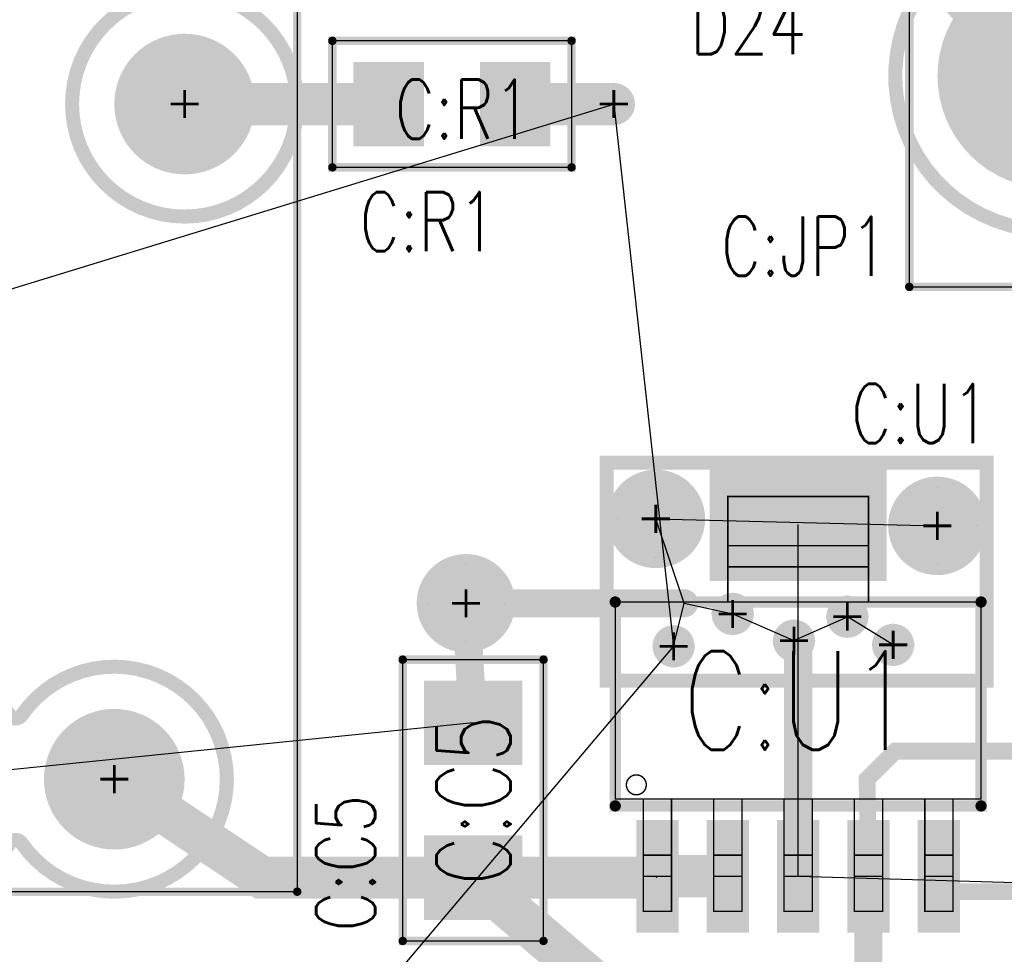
# Model space of a CAD drawing. Extents: x -4.8 to 11.7, y -3.6 to 8.1.
# Tile 25 of 53: x 5.928 to 6.628, y 0.385 to 1.05. Entities that reach past the tile are written whole.
import ezdxf
from ezdxf.enums import TextEntityAlignment as Align

# ---------------------------------------------------------------- set-up
doc = ezdxf.new("R2010")
doc.units = 0
for name, pattern in [('SIG_0', [2, 1, 1]), ('SIG_139', [2, 1, 1]), ('SIG_53', [2, 1, 1]), ('SIG_54', [2, 1, 1]), ('SIG_57', [2, 1, 1]), ('SIG_58', [2, 1, 1])]:
    doc.linetypes.add(name, pattern=pattern)
for name, color, linetype in [('COPPER_01', 1, 'CONTINUOUS'), ('DRIL_NPLTE_THRU_01', 16, 'CONTINUOUS'), ('DRIL_NPLTE_THRU_04', 176, 'CONTINUOUS'), ('DRIL_PLTE_THRU_01', 16, 'CONTINUOUS'), ('DRIL_PLTE_THRU_04', 176, 'CONTINUOUS'), ('DRIL_SYMBOL', 254, 'CONTINUOUS'), ('LINK_00', 2, 'CONTINUOUS'), ('PADS_BOT', 5, 'CONTINUOUS'), ('PADS_INNER', 1, 'CONTINUOUS'), ('PADS_TOP', 1, 'CONTINUOUS'), ('PART_NAME_123', 255, 'CONTINUOUS'), ('PART_NAME_129', 2, 'CONTINUOUS'), ('PART_TOP_2DLINE_123', 255, 'CONTINUOUS'), ('PART_TOP_2DLINE_129', 2, 'CONTINUOUS'), ('POUR_VIATHERM_04', 5, 'CONTINUOUS'), ('POUR_VOID_04', 5, 'CONTINUOUS'), ('TRACE_01', 1, 'CONTINUOUS'), ('VIAPTS', 56, 'CONTINUOUS')]:
    doc.layers.add(name, color=color, linetype=linetype)
doc.styles.add('W0$001', font='simplex', dxfattribs={"width": 0.75})
doc.styles.add('W0$006', font='simplex', dxfattribs={"width": 0.75})

# ---------------------------------------------------------------- blocks, each defined once
blk = doc.blocks.new('SMOOTH_0$01')
at = {"const_width": 0.005}
blk.add_lwpolyline([(-0.0025, 0, 1), (0.0025, 0, 1)], format="xyb", close=True, dxfattribs=at)
blk = doc.blocks.new('COPPER_165')
at = {"layer": 'COPPER_01', "const_width": 0.01}
blk.add_lwpolyline([(0, 0), (0.27, 0), (0.27, -0.155), (0, -0.155)], close=True, dxfattribs=at)
at = {"layer": 'COPPER_01'}
for p in [(0, 0), (0.27, 0), (0, -0.155), (0.27, -0.155)]:
    blk.add_blockref('SMOOTH_0$01', p, dxfattribs=at)
blk = doc.blocks.new('POUR_VOID_28')
at = {"layer": 'POUR_VOID_04', "const_width": 0.01}
blk.add_lwpolyline([(-11.7151, -18.3849, 1), (-11.5551, -18.3849, 1)], format="xyb", close=True, dxfattribs=at)
blk = doc.blocks.new('POUR_VOID_27')
at = {"layer": 'POUR_VOID_04', "const_width": 0.01}
blk.add_lwpolyline([(-11.75098, -18.81952, -3.214529), (-11.75098, -18.91028, 0.525452), (-11.75922, -18.91028, -0.525451), (-11.89098, -18.91028, 0.525452), (-11.89922, -18.91028, -3.214529), (-11.89922, -18.81952, 0.525452), (-11.89098, -18.81952, -0.525451), (-11.75922, -18.81952, 0.525452)], format="xyb", close=True, dxfattribs=at)
blk = doc.blocks.new('POUR_VOID_23')
at = {"layer": 'POUR_VOID_04', "const_width": 0.01}
blk.add_lwpolyline([(-10.80921, -18.26085, -2.660872), (-10.9001, -18.36511, 0.010375), (-10.9001, -18.3649, 0.010375), (-10.9001, -18.36469, -0.142202), (-10.88367, -18.3085, 0.648771), (-10.8887, -18.30089, -0.070796), (-10.9204, -18.30161, 0.620401), (-10.9253, -18.30911, -0.133279), (-10.9101, -18.36469, 0.010396), (-10.9101, -18.3649, 0.010396), (-10.9101, -18.36511, -2.60741), (-11.00826, -18.25554, 0.6204), (-11.00344, -18.24799, -1.827634), (-10.81402, -18.25309, 0.648772)], format="xyb", close=True, dxfattribs=at)
blk = doc.blocks.new('POUR_OUTLINE_22')
for name in ['POUR_VOID_23', 'POUR_VOID_28', 'POUR_VOID_27']:
    blk.add_blockref(name, (0, 0))
blk = doc.blocks.new('POUR_VIATHERM_31')
at = {"layer": 'POUR_VIATHERM_04'}
for points in [[(-11.3002, -18.6523), (-11.3002, -18.6523)], [(-11.3277, -18.6798), (-11.3277, -18.6798)], [(-11.2727, -18.6798), (-11.2727, -18.6798)], [(-11.3002, -18.7073), (-11.3002, -18.7073)]]:
    blk.add_lwpolyline(points, dxfattribs=at)
blk = doc.blocks.new('POUR_VIATHERM_32')
at = {"layer": 'POUR_VIATHERM_04'}
for points in [[(-11.2456, -18.7324), (-11.2456, -18.7324)], [(-11.2606, -18.7474), (-11.2606, -18.7474)], [(-11.2306, -18.7474), (-11.2306, -18.7474)], [(-11.2456, -18.7624), (-11.2456, -18.7624)]]:
    blk.add_lwpolyline(points, dxfattribs=at)
blk = doc.blocks.new('POUR_VIATHERM_39')
at = {"layer": 'POUR_VIATHERM_04'}
for points in [[(-11.2876, -18.7554), (-11.2876, -18.7554)], [(-11.3026, -18.7704), (-11.3026, -18.7704)], [(-11.2726, -18.7704), (-11.2726, -18.7704)], [(-11.2876, -18.7854), (-11.2876, -18.7854)]]:
    blk.add_lwpolyline(points, dxfattribs=at)
blk = doc.blocks.new('POUR_VIATHERM_40')
at = {"layer": 'POUR_VIATHERM_04'}
for points in [[(-11.1002, -18.6573), (-11.1002, -18.6573)], [(-11.1277, -18.6848), (-11.1277, -18.6848)], [(-11.0727, -18.6848), (-11.0727, -18.6848)], [(-11.1002, -18.7123), (-11.1002, -18.7123)]]:
    blk.add_lwpolyline(points, dxfattribs=at)
blk = doc.blocks.new('POUR_VIATHERM_42')
at = {"layer": 'POUR_VIATHERM_04'}
for points in [[(-11.3301, -18.3699), (-11.3301, -18.3699)], [(-11.3451, -18.3849), (-11.3451, -18.3849)], [(-11.3151, -18.3849), (-11.3151, -18.3849)], [(-11.3301, -18.3999), (-11.3301, -18.3999)]]:
    blk.add_lwpolyline(points, dxfattribs=at)
blk = doc.blocks.new('POUR_VIATHERM_43')
at = {"layer": 'POUR_VIATHERM_04'}
for points in [[(-11.1316, -18.7544), (-11.1316, -18.7544)], [(-11.1466, -18.7694), (-11.1466, -18.7694)], [(-11.1166, -18.7694), (-11.1166, -18.7694)], [(-11.1316, -18.7844), (-11.1316, -18.7844)]]:
    blk.add_lwpolyline(points, dxfattribs=at)
blk = doc.blocks.new('POUR_VIATHERM_44')
at = {"layer": 'POUR_VIATHERM_04'}
for points in [[(-11.1641, -18.7344), (-11.1641, -18.7344)], [(-11.1791, -18.7494), (-11.1791, -18.7494)], [(-11.1491, -18.7494), (-11.1491, -18.7494)], [(-11.1641, -18.7644), (-11.1641, -18.7644)]]:
    blk.add_lwpolyline(points, dxfattribs=at)
blk = doc.blocks.new('POUR_VIATHERM_45')
at = {"layer": 'POUR_VIATHERM_04'}
for points in [[(-11.2021, -18.7514), (-11.2021, -18.7514)], [(-11.2171, -18.7664), (-11.2171, -18.7664)], [(-11.1871, -18.7664), (-11.1871, -18.7664)], [(-11.2021, -18.7814), (-11.2021, -18.7814)]]:
    blk.add_lwpolyline(points, dxfattribs=at)
blk = doc.blocks.new('POUR_VIATHERM_50')
at = {"layer": 'POUR_VIATHERM_04'}
for points in [[(-11.4352, -18.7123), (-11.4352, -18.7123)], [(-11.4627, -18.7398), (-11.4627, -18.7398)], [(-11.4077, -18.7398), (-11.4077, -18.7398)], [(-11.4352, -18.7673), (-11.4352, -18.7673)]]:
    blk.add_lwpolyline(points, dxfattribs=at)
blk = doc.blocks.new('POUR_HEADER_0')
for name in ['POUR_OUTLINE_22', 'POUR_VIATHERM_42', 'POUR_VIATHERM_31', 'POUR_VIATHERM_40', 'POUR_VIATHERM_50', 'POUR_VIATHERM_32', 'POUR_VIATHERM_44', 'POUR_VIATHERM_45', 'POUR_VIATHERM_39', 'POUR_VIATHERM_43']:
    blk.add_blockref(name, (13.7801, 18.0599))
blk = doc.blocks.new('SMOOTH_0$008')
at = {"const_width": 0.004}
blk.add_lwpolyline([(-0.002, 0, 1), (0.002, 0, 1)], format="xyb", close=True, dxfattribs=at)
blk = doc.blocks.new('SMOOTH_0$001')
at = {"const_width": 0.0005}
blk.add_lwpolyline([(-0.00025, 0, 1), (0.00025, 0, 1)], format="xyb", close=True, dxfattribs=at)
blk = doc.blocks.new('PART_BODY_TOP_212')
at = {"layer": 'PART_TOP_2DLINE_123', "const_width": 0.008}
blk.add_lwpolyline([(-0.13, 0.07), (0.13, 0.07), (0.13, -0.075), (-0.13, -0.075)], close=True, dxfattribs=at)
at = {"layer": 'PART_TOP_2DLINE_129', "const_width": 0.001}
for points in [[(-0.05, 0.07), (0.05, 0.07), (0.05, 0.145), (-0.05, 0.145)], [(-0.05, 0.11), (0.05, 0.11), (0.05, 0.095), (-0.05, 0.095)], [(-0.13, -0.07), (0.13, -0.07), (0.13, 0.07), (-0.13, 0.07)], [(-0.11, -0.07), (-0.09, -0.07), (-0.09, -0.15), (-0.11, -0.15)], [(-0.06, -0.07), (-0.04, -0.07), (-0.04, -0.15), (-0.06, -0.15)], [(-0.01, -0.07), (0.01, -0.07), (0.01, -0.15), (-0.01, -0.15)], [(0.04, -0.07), (0.06, -0.07), (0.06, -0.15), (0.04, -0.15)], [(0.09, -0.07), (0.11, -0.07), (0.11, -0.15), (0.09, -0.15)], [(-0.11, -0.11), (-0.09, -0.11), (-0.09, -0.125), (-0.11, -0.125)], [(-0.06, -0.11), (-0.04, -0.11), (-0.04, -0.125), (-0.06, -0.125)], [(-0.01, -0.11), (0.01, -0.11), (0.01, -0.125), (-0.01, -0.125)], [(0.04, -0.11), (0.06, -0.11), (0.06, -0.125), (0.04, -0.125)], [(0.09, -0.11), (0.11, -0.11), (0.11, -0.125), (0.09, -0.125)], [(-0.11, -0.125), (-0.09, -0.125), (-0.09, -0.15), (-0.11, -0.15)], [(-0.06, -0.125), (-0.04, -0.125), (-0.04, -0.15), (-0.06, -0.15)], [(-0.01, -0.125), (0.01, -0.125), (0.01, -0.15), (-0.01, -0.15)], [(0.04, -0.125), (0.06, -0.125), (0.06, -0.15), (0.04, -0.15)], [(0.09, -0.125), (0.11, -0.125), (0.11, -0.15), (0.09, -0.15)]]:
    blk.add_lwpolyline(points, close=True, dxfattribs=at)
blk.add_lwpolyline([(-0.12207, -0.06, 1), (-0.10793, -0.06, 1)], format="xyb", close=True, dxfattribs=at)
at = {"layer": 'PART_TOP_2DLINE_123'}
for p in [(-0.13, 0.07), (0.13, 0.07), (-0.13, -0.075), (0.13, -0.075)]:
    blk.add_blockref('SMOOTH_0$008', p, dxfattribs=at)
at = {"layer": 'PART_TOP_2DLINE_129'}
for p in [(-0.05, 0.145), (0.05, 0.145), (-0.05, 0.11), (0.05, 0.11), (-0.05, 0.095), (0.05, 0.095), (-0.13, 0.07), (-0.05, 0.07), (0.05, 0.07), (0.13, 0.07), (-0.13, -0.07), (-0.11, -0.07), (-0.09, -0.07), (-0.06, -0.07), (-0.04, -0.07), (-0.01, -0.07), (0.01, -0.07), (0.04, -0.07), (0.06, -0.07), (0.09, -0.07), (0.11, -0.07), (0.13, -0.07), (-0.11, -0.11), (-0.09, -0.11), (-0.06, -0.11), (-0.04, -0.11), (-0.01, -0.11), (0.01, -0.11), (0.04, -0.11), (0.06, -0.11), (0.09, -0.11), (0.11, -0.11), (-0.11, -0.125), (-0.11, -0.125), (-0.09, -0.125), (-0.09, -0.125), (-0.06, -0.125), (-0.06, -0.125), (-0.04, -0.125), (-0.04, -0.125), (-0.01, -0.125), (-0.01, -0.125), (0.01, -0.125), (0.01, -0.125), (0.04, -0.125), (0.04, -0.125), (0.06, -0.125), (0.06, -0.125), (0.09, -0.125), (0.09, -0.125), (0.11, -0.125), (0.11, -0.125), (-0.11, -0.15), (-0.11, -0.15), (-0.09, -0.15), (-0.09, -0.15), (-0.06, -0.15), (-0.06, -0.15), (-0.04, -0.15), (-0.04, -0.15), (-0.01, -0.15), (-0.01, -0.15), (0.01, -0.15), (0.01, -0.15), (0.04, -0.15), (0.04, -0.15), (0.06, -0.15), (0.06, -0.15), (0.09, -0.15), (0.09, -0.15), (0.11, -0.15), (0.11, -0.15)]:
    blk.add_blockref('SMOOTH_0$001', p, dxfattribs=at)
blk = doc.blocks.new('DRIL_HOLE_0')
blk.add_lwpolyline([(0, 0, 1), (0, 0, 1)], format="xyb", close=True)
blk = doc.blocks.new('PAD_0')
blk.add_lwpolyline([(0, 0, 1), (0, 0, 1)], format="xyb", close=True)
blk = doc.blocks.new('PAD_72')
at = {"const_width": 0.03}
blk.add_lwpolyline([(-0.04, 0), (0.04, 0)], dxfattribs=at)
blk = doc.blocks.new('STK_TOP_59')
at = {"layer": 'DRIL_PLTE_THRU_01'}
blk.add_blockref('DRIL_HOLE_0', (0, 0), dxfattribs=at)
at = {"layer": 'DRIL_PLTE_THRU_04'}
blk.add_blockref('DRIL_HOLE_0', (0, 0), dxfattribs=at)
at = {"layer": 'PADS_BOT'}
blk.add_blockref('PAD_0', (0, 0), dxfattribs=at)
at = {"layer": 'PADS_INNER'}
blk.add_blockref('PAD_0', (0, 0), dxfattribs=at)
at = {"layer": 'PADS_TOP', "rotation": 90}
blk.add_blockref('PAD_72', (0, 0), dxfattribs=at)
blk = doc.blocks.new('PAD_74')
at = {"const_width": 0.08}
blk.add_lwpolyline([(-0.063, 0), (0.063, 0)], dxfattribs=at)
blk = doc.blocks.new('STK_TOP_60')
at = {"layer": 'DRIL_PLTE_THRU_01'}
blk.add_blockref('DRIL_HOLE_0', (0, 0), dxfattribs=at)
at = {"layer": 'DRIL_PLTE_THRU_04'}
blk.add_blockref('DRIL_HOLE_0', (0, 0), dxfattribs=at)
at = {"layer": 'PADS_BOT'}
blk.add_blockref('PAD_0', (0, 0), dxfattribs=at)
at = {"layer": 'PADS_INNER'}
blk.add_blockref('PAD_0', (0, 0), dxfattribs=at)
at = {"layer": 'PADS_TOP'}
blk.add_blockref('PAD_74', (0, 0), dxfattribs=at)
blk = doc.blocks.new('SYM_TOP_45')
for name, p in [('STK_TOP_60', (0, 0.125)), ('PART_BODY_TOP_212', (0, 0)), ('STK_TOP_59', (-0.1, -0.125)), ('STK_TOP_59', (-0.05, -0.125)), ('STK_TOP_59', (0, -0.125)), ('STK_TOP_59', (0.05, -0.125)), ('STK_TOP_59', (0.1, -0.125))]:
    blk.add_blockref(name, p)
blk = doc.blocks.new('PART_TOP_97')
blk.add_blockref('SYM_TOP_45', (0, 0))
at = {"layer": 'PART_NAME_123', "style": 'W0$006', "width": 0.75}
blk.add_text('C:U1', height=0.042, dxfattribs=at).set_placement((0.087, 0.204), align=Align.MIDDLE_CENTER)
at = {"layer": 'PART_NAME_129', "style": 'W0$001', "width": 0.75}
blk.add_text('C:U1', height=0.07, dxfattribs=at).set_placement((0, 0), align=Align.MIDDLE_CENTER)
blk = doc.blocks.new('SMOOTH_0$006')
at = {"const_width": 0.003}
blk.add_lwpolyline([(-0.0015, 0, 1), (0.0015, 0, 1)], format="xyb", close=True, dxfattribs=at)
blk = doc.blocks.new('PART_BODY_TOP_216')
at = {"layer": 'PART_TOP_2DLINE_123', "const_width": 0.006}
blk.add_lwpolyline([(-0.125, 0.125), (0.1225, 0.125), (0.1225, -0.5), (-0.125, -0.5)], close=True, dxfattribs=at)
at = {"layer": 'PART_TOP_2DLINE_129', "const_width": 0.001}
blk.add_lwpolyline([(-0.125, 0.125), (0.1225, 0.125), (0.1225, -0.5), (-0.125, -0.5)], close=True, dxfattribs=at)
at = {"layer": 'PART_TOP_2DLINE_123'}
for p in [(-0.125, 0.125), (0.1225, 0.125), (-0.125, -0.5), (0.1225, -0.5)]:
    blk.add_blockref('SMOOTH_0$006', p, dxfattribs=at)
at = {"layer": 'PART_TOP_2DLINE_129'}
for p in [(-0.125, 0.125), (0.1225, 0.125), (-0.125, -0.5), (0.1225, -0.5)]:
    blk.add_blockref('SMOOTH_0$001', p, dxfattribs=at)
blk = doc.blocks.new('DRIL_SYMBOL_0$08')
at = {"layer": 'DRIL_SYMBOL', "const_width": 0.002}
for points in [[(0, -0.01), (0, 0.01)], [(-0.01, 0), (0.01, 0)]]:
    blk.add_lwpolyline(points, dxfattribs=at)
blk = doc.blocks.new('DRIL_HOLE_0$08')
at = {"const_width": 0.04}
blk.add_lwpolyline([(-0.02, 0, 1), (0.02, 0, 1)], format="xyb", close=True, dxfattribs=at)
blk.add_blockref('DRIL_SYMBOL_0$08', (0, 0))
blk = doc.blocks.new('PAD_42')
at = {"const_width": 0.075}
blk.add_lwpolyline([(0, -0.0375, 1), (0, 0.0375, 1)], format="xyb", close=True, dxfattribs=at)
blk = doc.blocks.new('PAD_45')
at = {"const_width": 0.15}
blk.add_lwpolyline([(-0.075, 0), (0.075, 0)], dxfattribs=at)
blk = doc.blocks.new('STK_TOP_63')
at = {"layer": 'DRIL_PLTE_THRU_01'}
blk.add_blockref('DRIL_HOLE_0$08', (0, 0), dxfattribs=at)
at = {"layer": 'DRIL_PLTE_THRU_04'}
blk.add_blockref('DRIL_HOLE_0$08', (0, 0), dxfattribs=at)
at = {"layer": 'PADS_BOT'}
blk.add_blockref('PAD_45', (0, 0), dxfattribs=at)
at = {"layer": 'PADS_INNER'}
blk.add_blockref('PAD_42', (0, 0), dxfattribs=at)
at = {"layer": 'PADS_TOP'}
blk.add_blockref('PAD_45', (0, 0), dxfattribs=at)
blk = doc.blocks.new('STK_TOP_62')
at = {"layer": 'DRIL_PLTE_THRU_01'}
blk.add_blockref('DRIL_HOLE_0$08', (0, 0), dxfattribs=at)
at = {"layer": 'DRIL_PLTE_THRU_04'}
blk.add_blockref('DRIL_HOLE_0$08', (0, 0), dxfattribs=at)
at = {"layer": 'PADS_BOT'}
blk.add_blockref('PAD_42', (0, 0), dxfattribs=at)
at = {"layer": 'PADS_INNER'}
blk.add_blockref('PAD_42', (0, 0), dxfattribs=at)
at = {"layer": 'PADS_TOP'}
blk.add_blockref('PAD_42', (0, 0), dxfattribs=at)
blk = doc.blocks.new('SYM_TOP_49')
for name, p in [('PART_BODY_TOP_216', (0, 0)), ('STK_TOP_63', (0, 0)), ('STK_TOP_62', (0, -0.185)), ('STK_TOP_62', (0, -0.37))]:
    blk.add_blockref(name, p)
blk = doc.blocks.new('PART_TOP_98')
blk.add_blockref('SYM_TOP_49', (0, 0))
at = {"layer": 'PART_NAME_123', "style": 'W0$006', "width": 0.75}
blk.add_text('C:SW1', height=0.042, rotation=-270, dxfattribs=at).set_placement((0.15, -0.48), align=Align.MIDDLE_CENTER)
at = {"layer": 'PART_NAME_129', "style": 'W0$001', "width": 0.75}
blk.add_text('C:SW1', height=0.07, rotation=-270, dxfattribs=at).set_placement((-0.008, -0.176), align=Align.MIDDLE_CENTER)
blk = doc.blocks.new('PART_BODY_TOP_249')
at = {"layer": 'PART_TOP_2DLINE_123', "const_width": 0.006}
for points in [[(-0.2, 0.135), (-0.2, -0.135), (0.2, -0.135), (0.2, 0.135)], [(-0.19685, 0.135), (-0.19685, -0.135), (-0.05984, -0.135), (-0.05984, 0.135)], [(-0.015, -0.098), (-0.035, -0.098), (-0.015, -0.098), (0.01, -0.113), (0.01, -0.083)], [(-0.015, -0.098), (-0.035, -0.098), (-0.015, -0.098), (0.01, -0.083), (0.01, -0.113), (-0.015, -0.098), (0.01, -0.083), (0.01, -0.113)], [(0.01, -0.083), (0.01, -0.113), (-0.015, -0.098)]]:
    blk.add_lwpolyline(points, close=True, dxfattribs=at)
for points in [[(-0.015, -0.113), (-0.015, -0.083), (-0.015, -0.113)], [(-0.015, -0.113), (-0.015, -0.083), (-0.015, -0.113)], [(0.03, -0.098), (0.01, -0.098), (0.03, -0.098)], [(0.03, -0.098), (0.01, -0.098), (0.03, -0.098)]]:
    blk.add_lwpolyline(points, dxfattribs=at)
at = {"layer": 'PART_TOP_2DLINE_129', "const_width": 0.001}
for points in [[(-0.2, 0.135), (-0.2, -0.135), (0.2, -0.135), (0.2, 0.135)], [(-0.19685, 0.135), (-0.19685, -0.135), (-0.05984, -0.135), (-0.05984, 0.135)], [(-0.015, -0.098), (-0.035, -0.098), (-0.015, -0.098), (0.01, -0.113), (0.01, -0.083)], [(-0.015, -0.098), (-0.035, -0.098), (-0.015, -0.098), (0.01, -0.083), (0.01, -0.113), (-0.015, -0.098), (0.01, -0.083), (0.01, -0.113)], [(0.01, -0.083), (0.01, -0.113), (-0.015, -0.098)]]:
    blk.add_lwpolyline(points, close=True, dxfattribs=at)
for points in [[(-0.015, -0.113), (-0.015, -0.083), (-0.015, -0.113)], [(-0.015, -0.113), (-0.015, -0.083), (-0.015, -0.113)], [(0.03, -0.098), (0.01, -0.098), (0.03, -0.098)], [(0.03, -0.098), (0.01, -0.098), (0.03, -0.098)]]:
    blk.add_lwpolyline(points, dxfattribs=at)
at = {"layer": 'PART_TOP_2DLINE_123'}
for p in [(-0.2, 0.135), (-0.19685, 0.135), (-0.05984, 0.135), (0.2, 0.135), (-0.015, -0.083), (-0.015, -0.083), (0.01, -0.083), (0.01, -0.083), (0.01, -0.083), (0.01, -0.083), (-0.035, -0.098), (-0.035, -0.098), (-0.015, -0.098), (-0.015, -0.098), (-0.015, -0.098), (-0.015, -0.098), (-0.015, -0.098), (-0.015, -0.098), (0.01, -0.098), (0.01, -0.098), (0.03, -0.098), (0.03, -0.098), (0.03, -0.098), (0.03, -0.098), (-0.015, -0.113), (-0.015, -0.113), (-0.015, -0.113), (-0.015, -0.113), (0.01, -0.113), (0.01, -0.113), (0.01, -0.113), (0.01, -0.113), (-0.2, -0.135), (-0.19685, -0.135), (-0.05984, -0.135), (0.2, -0.135)]:
    blk.add_blockref('SMOOTH_0$006', p, dxfattribs=at)
at = {"layer": 'PART_TOP_2DLINE_129'}
for p in [(-0.2, 0.135), (-0.19685, 0.135), (-0.05984, 0.135), (0.2, 0.135), (-0.015, -0.083), (-0.015, -0.083), (0.01, -0.083), (0.01, -0.083), (0.01, -0.083), (0.01, -0.083), (-0.035, -0.098), (-0.035, -0.098), (-0.015, -0.098), (-0.015, -0.098), (-0.015, -0.098), (-0.015, -0.098), (-0.015, -0.098), (-0.015, -0.098), (0.01, -0.098), (0.01, -0.098), (0.03, -0.098), (0.03, -0.098), (0.03, -0.098), (0.03, -0.098), (-0.015, -0.113), (-0.015, -0.113), (-0.015, -0.113), (-0.015, -0.113), (0.01, -0.113), (0.01, -0.113), (0.01, -0.113), (0.01, -0.113), (-0.2, -0.135), (-0.19685, -0.135), (-0.05984, -0.135), (0.2, -0.135)]:
    blk.add_blockref('SMOOTH_0$001', p, dxfattribs=at)
blk = doc.blocks.new('PAD_105')
at = {"const_width": 0.09}
blk.add_lwpolyline([(-0.07, 0), (0.07, 0)], dxfattribs=at)
blk = doc.blocks.new('STK_TOP_116')
at = {"layer": 'DRIL_NPLTE_THRU_01'}
blk.add_blockref('DRIL_HOLE_0', (0, 0), dxfattribs=at)
at = {"layer": 'DRIL_NPLTE_THRU_04'}
blk.add_blockref('DRIL_HOLE_0', (0, 0), dxfattribs=at)
at = {"layer": 'PADS_BOT'}
blk.add_blockref('PAD_0', (0, 0), dxfattribs=at)
at = {"layer": 'PADS_INNER'}
blk.add_blockref('PAD_0', (0, 0), dxfattribs=at)
at = {"layer": 'PADS_TOP', "rotation": 90}
blk.add_blockref('PAD_105', (0, 0), dxfattribs=at)
blk = doc.blocks.new('SYM_TOP_82')
for name, p in [('PART_BODY_TOP_249', (0, 0)), ('STK_TOP_116', (-0.14, 0)), ('STK_TOP_116', (0.14, 0))]:
    blk.add_blockref(name, p)
blk = doc.blocks.new('PART_TOP_218')
blk.add_blockref('SYM_TOP_82', (0, 0))
at = {"layer": 'PART_NAME_123', "style": 'W0$006', "width": 0.75}
blk.add_text('D24', height=0.042, dxfattribs=at).set_placement((0.0694, -0.1896))
at = {"layer": 'PART_NAME_129', "style": 'W0$001', "width": 0.75}
blk.add_text('D24', height=0.056, dxfattribs=at).set_placement((-0.035, -0.02))
blk = doc.blocks.new('PART_BODY_TOP_193')
at = {"layer": 'PART_TOP_2DLINE_123', "const_width": 0.006}
blk.add_lwpolyline([(-0.1, -0.05), (-0.1, 0.05), (0.1, 0.05), (0.1, -0.05)], close=True, dxfattribs=at)
at = {"layer": 'PART_TOP_2DLINE_129', "const_width": 0.001}
blk.add_lwpolyline([(-0.1, -0.05), (-0.1, 0.05), (0.1, 0.05), (0.1, -0.05)], close=True, dxfattribs=at)
at = {"layer": 'PART_TOP_2DLINE_123'}
for p in [(-0.1, 0.05), (0.1, 0.05), (-0.1, -0.05), (0.1, -0.05)]:
    blk.add_blockref('SMOOTH_0$006', p, dxfattribs=at)
at = {"layer": 'PART_TOP_2DLINE_129'}
for p in [(-0.1, 0.05), (0.1, 0.05), (-0.1, -0.05), (0.1, -0.05)]:
    blk.add_blockref('SMOOTH_0$001', p, dxfattribs=at)
blk = doc.blocks.new('PAD_15')
at = {"const_width": 0.06}
blk.add_lwpolyline([(-0.035, 0), (0.035, 0)], dxfattribs=at)
blk = doc.blocks.new('STK_TOP_38')
at = {"layer": 'DRIL_NPLTE_THRU_01'}
blk.add_blockref('DRIL_HOLE_0', (0, 0), dxfattribs=at)
at = {"layer": 'DRIL_NPLTE_THRU_04'}
blk.add_blockref('DRIL_HOLE_0', (0, 0), dxfattribs=at)
at = {"layer": 'PADS_BOT'}
blk.add_blockref('PAD_0', (0, 0), dxfattribs=at)
at = {"layer": 'PADS_INNER'}
blk.add_blockref('PAD_0', (0, 0), dxfattribs=at)
at = {"layer": 'PADS_TOP', "rotation": 90}
blk.add_blockref('PAD_15', (0, 0), dxfattribs=at)
blk = doc.blocks.new('SYM_TOP_26')
for name, p in [('STK_TOP_38', (-0.055, 0)), ('STK_TOP_38', (0.055, 0)), ('PART_BODY_TOP_193', (0, 0))]:
    blk.add_blockref(name, p)
blk = doc.blocks.new('PART_TOP_250')
blk.add_blockref('SYM_TOP_26', (0, 0))
at = {"layer": 'PART_NAME_123', "style": 'W0$006', "width": 0.75}
blk.add_text('C:C5', height=0.042, rotation=-180, dxfattribs=at).set_placement((0.0446, -0.0906), align=Align.MIDDLE_CENTER)
at = {"layer": 'PART_NAME_129', "style": 'W0$001', "width": 0.75}
blk.add_text('C:C5', height=0.0525, rotation=-180, dxfattribs=at).set_placement((0, 0.00033), align=Align.MIDDLE_CENTER)
blk = doc.blocks.new('PART_BODY_TOP_210')
at = {"layer": 'PART_TOP_2DLINE_123', "const_width": 0.006}
for points in [[(-0.2, 0.15), (0.325, 0.15)], [(-0.2, -0.275), (-0.2, 0.15)], [(-0.15, 0.15), (-0.15, -0.275)], [(0.325, 0.15), (0.325, -0.275)], [(0.325, -0.275), (-0.2, -0.275)]]:
    blk.add_lwpolyline(points, dxfattribs=at)
at = {"layer": 'PART_TOP_2DLINE_129', "const_width": 0.001}
for points in [[(-0.2, -0.275), (-0.2, 0.15)], [(-0.2, 0.15), (0.325, 0.15)], [(-0.15, 0.15), (-0.15, -0.275)], [(0.325, 0.15), (0.325, -0.275)], [(0.325, -0.275), (-0.2, -0.275)]]:
    blk.add_lwpolyline(points, dxfattribs=at)
at = {"layer": 'PART_TOP_2DLINE_123'}
for p in [(-0.2, 0.15), (-0.2, 0.15), (-0.15, 0.15), (0.325, 0.15), (0.325, 0.15), (-0.2, -0.275), (-0.2, -0.275), (-0.15, -0.275), (0.325, -0.275), (0.325, -0.275)]:
    blk.add_blockref('SMOOTH_0$006', p, dxfattribs=at)
at = {"layer": 'PART_TOP_2DLINE_129'}
for p in [(-0.2, 0.15), (-0.2, 0.15), (-0.15, 0.15), (0.325, 0.15), (0.325, 0.15), (-0.2, -0.275), (-0.2, -0.275), (-0.15, -0.275), (0.325, -0.275), (0.325, -0.275)]:
    blk.add_blockref('SMOOTH_0$001', p, dxfattribs=at)
blk = doc.blocks.new('DRIL_SYMBOL_0$11')
at = {"layer": 'DRIL_SYMBOL', "const_width": 0.002}
for points in [[(0, -0.01), (0, 0.01)], [(-0.01, 0), (0.01, 0)]]:
    blk.add_lwpolyline(points, dxfattribs=at)
blk = doc.blocks.new('DRIL_HOLE_0$11')
at = {"const_width": 0.055}
blk.add_lwpolyline([(-0.0275, 0, 1), (0.0275, 0, 1)], format="xyb", close=True, dxfattribs=at)
blk.add_blockref('DRIL_SYMBOL_0$11', (0, 0))
blk = doc.blocks.new('STK_TOP_57')
at = {"layer": 'DRIL_PLTE_THRU_01'}
blk.add_blockref('DRIL_HOLE_0$11', (0, 0), dxfattribs=at)
at = {"layer": 'DRIL_PLTE_THRU_04'}
blk.add_blockref('DRIL_HOLE_0$11', (0, 0), dxfattribs=at)
at = {"layer": 'PADS_BOT'}
blk.add_blockref('PAD_42', (0, 0), dxfattribs=at)
at = {"layer": 'PADS_INNER'}
blk.add_blockref('PAD_42', (0, 0), dxfattribs=at)
at = {"layer": 'PADS_TOP'}
blk.add_blockref('PAD_42', (0, 0), dxfattribs=at)
blk = doc.blocks.new('DRIL_SYMBOL_0$124')
at = {"layer": 'DRIL_SYMBOL', "const_width": 0.002}
for points in [[(0, -0.01), (0, 0.01)], [(-0.01, 0), (0.01, 0)]]:
    blk.add_lwpolyline(points, dxfattribs=at)
blk = doc.blocks.new('DRIL_HOLE_0$124')
at = {"const_width": 0.062}
blk.add_lwpolyline([(-0.031, 0, 1), (0.031, 0, 1)], format="xyb", close=True, dxfattribs=at)
blk.add_blockref('DRIL_SYMBOL_0$124', (0, 0))
blk = doc.blocks.new('PAD_124')
at = {"const_width": 0.08}
blk.add_lwpolyline([(0, -0.04, 1), (0, 0.04, 1)], format="xyb", close=True, dxfattribs=at)
blk = doc.blocks.new('STK_TOP_58')
at = {"layer": 'DRIL_PLTE_THRU_01'}
blk.add_blockref('DRIL_HOLE_0$124', (0, 0), dxfattribs=at)
at = {"layer": 'DRIL_PLTE_THRU_04'}
blk.add_blockref('DRIL_HOLE_0$124', (0, 0), dxfattribs=at)
at = {"layer": 'PADS_BOT'}
blk.add_blockref('PAD_124', (0, 0), dxfattribs=at)
at = {"layer": 'PADS_INNER'}
blk.add_blockref('PAD_124', (0, 0), dxfattribs=at)
at = {"layer": 'PADS_TOP'}
blk.add_blockref('PAD_124', (0, 0), dxfattribs=at)
blk = doc.blocks.new('PAD_126')
at = {"const_width": 0.0825}
blk.add_lwpolyline([(0, -0.04125, 1), (0, 0.04125, 1)], format="xyb", close=True, dxfattribs=at)
blk = doc.blocks.new('STK_TOP_56')
at = {"layer": 'DRIL_PLTE_THRU_01'}
blk.add_blockref('DRIL_HOLE_0$11', (0, 0), dxfattribs=at)
at = {"layer": 'DRIL_PLTE_THRU_04'}
blk.add_blockref('DRIL_HOLE_0$11', (0, 0), dxfattribs=at)
at = {"layer": 'PADS_BOT'}
blk.add_blockref('PAD_126', (0, 0), dxfattribs=at)
at = {"layer": 'PADS_INNER'}
blk.add_blockref('PAD_126', (0, 0), dxfattribs=at)
at = {"layer": 'PADS_TOP'}
blk.add_blockref('PAD_126', (0, 0), dxfattribs=at)
blk = doc.blocks.new('SYM_TOP_43')
for name, p in [('PART_BODY_TOP_210', (0, 0)), ('STK_TOP_58', (0.225, 0)), ('STK_TOP_57', (0, 0)), ('STK_TOP_56', (0.112, -0.175))]:
    blk.add_blockref(name, p)
blk = doc.blocks.new('PART_TOP_254')
blk.add_blockref('SYM_TOP_43', (0, 0))
at = {"layer": 'PART_NAME_123', "style": 'W0$006', "width": 0.75}
blk.add_text('C:JP1', height=0.042, rotation=-180, dxfattribs=at).set_placement((0.34, 0.1), align=Align.TOP_RIGHT)
at = {"layer": 'PART_NAME_129', "style": 'W0$001', "width": 0.75}
blk.add_text('C:JP1', height=0.056, rotation=180, dxfattribs=at).set_placement((0.1306, -0.0204))
blk = doc.blocks.new('PART_BODY_TOP_211')
at = {"layer": 'PART_TOP_2DLINE_123', "const_width": 0.006}
blk.add_lwpolyline([(-0.08, 0.13), (0.56, 0.13), (0.56, -0.41), (-0.08, -0.41)], close=True, dxfattribs=at)
at = {"layer": 'PART_TOP_2DLINE_129', "const_width": 0.001}
blk.add_lwpolyline([(-0.08, 0.13), (0.56, 0.13), (0.56, -0.41), (-0.08, -0.41)], close=True, dxfattribs=at)
at = {"layer": 'PART_TOP_2DLINE_123'}
for p in [(-0.08, 0.13), (0.56, 0.13), (-0.08, -0.41), (0.56, -0.41)]:
    blk.add_blockref('SMOOTH_0$006', p, dxfattribs=at)
at = {"layer": 'PART_TOP_2DLINE_129'}
for p in [(-0.08, 0.13), (0.56, 0.13), (-0.08, -0.41), (0.56, -0.41)]:
    blk.add_blockref('SMOOTH_0$001', p, dxfattribs=at)
blk = doc.blocks.new('DRIL_SYMBOL_0$052')
at = {"layer": 'DRIL_SYMBOL', "const_width": 0.002}
for points in [[(0, -0.01), (0, 0.01)], [(-0.01, 0), (0.01, 0)]]:
    blk.add_lwpolyline(points, dxfattribs=at)
blk = doc.blocks.new('DRIL_HOLE_0$052')
at = {"const_width": 0.026}
blk.add_lwpolyline([(-0.013, 0, 1), (0.013, 0, 1)], format="xyb", close=True, dxfattribs=at)
blk.add_blockref('DRIL_SYMBOL_0$052', (0, 0))
blk = doc.blocks.new('PAD_17')
at = {"const_width": 0.05}
blk.add_lwpolyline([(0, -0.025, 1), (0, 0.025, 1)], format="xyb", close=True, dxfattribs=at)
blk = doc.blocks.new('STK_TOP_46')
at = {"layer": 'DRIL_PLTE_THRU_01'}
blk.add_blockref('DRIL_HOLE_0$052', (0, 0), dxfattribs=at)
at = {"layer": 'DRIL_PLTE_THRU_04'}
blk.add_blockref('DRIL_HOLE_0$052', (0, 0), dxfattribs=at)
at = {"layer": 'PADS_BOT'}
blk.add_blockref('PAD_17', (0, 0), dxfattribs=at)
at = {"layer": 'PADS_INNER'}
blk.add_blockref('PAD_17', (0, 0), dxfattribs=at)
at = {"layer": 'PADS_TOP'}
blk.add_blockref('PAD_17', (0, 0), dxfattribs=at)
blk = doc.blocks.new('SYM_TOP_44')
for name, p in [('PART_BODY_TOP_211', (0, 0)), ('STK_TOP_46', (0.48, 0.05)), ('STK_TOP_46', (0, 0)), ('STK_TOP_46', (0, -0.14)), ('STK_TOP_46', (0, -0.28)), ('STK_TOP_46', (0.48, -0.33))]:
    blk.add_blockref(name, p)
blk = doc.blocks.new('PART_TOP_264')
blk.add_blockref('SYM_TOP_44', (0, 0))
at = {"layer": 'PART_NAME_123', "style": 'W0$006', "width": 0.75}
blk.add_text('C:M1', height=0.042, dxfattribs=at).set_placement((0.2504, 0.1406))
at = {"layer": 'PART_NAME_129', "style": 'W0$001', "width": 0.75}
blk.add_text('C:M1', height=0.07, dxfattribs=at).set_placement((0.191, -0.061))
blk = doc.blocks.new('PART_BODY_TOP_194')
at = {"layer": 'PART_TOP_2DLINE_123', "const_width": 0.006}
blk.add_lwpolyline([(0.085, 0.045), (0.085, -0.045), (-0.085, -0.045), (-0.085, 0.045)], close=True, dxfattribs=at)
at = {"layer": 'PART_TOP_2DLINE_129', "const_width": 0.001}
blk.add_lwpolyline([(0.085, 0.045), (0.085, -0.045), (-0.085, -0.045), (-0.085, 0.045)], close=True, dxfattribs=at)
at = {"layer": 'PART_TOP_2DLINE_123'}
for p in [(-0.085, 0.045), (0.085, 0.045), (-0.085, -0.045), (0.085, -0.045)]:
    blk.add_blockref('SMOOTH_0$006', p, dxfattribs=at)
at = {"layer": 'PART_TOP_2DLINE_129'}
for p in [(-0.085, 0.045), (0.085, 0.045), (-0.085, -0.045), (0.085, -0.045)]:
    blk.add_blockref('SMOOTH_0$001', p, dxfattribs=at)
blk = doc.blocks.new('PAD_2')
at = {"const_width": 0.05}
blk.add_lwpolyline([(-0.03, 0), (0.03, 0)], dxfattribs=at)
blk = doc.blocks.new('STK_TOP_29')
at = {"layer": 'DRIL_NPLTE_THRU_01'}
blk.add_blockref('DRIL_HOLE_0', (0, 0), dxfattribs=at)
at = {"layer": 'DRIL_NPLTE_THRU_04'}
blk.add_blockref('DRIL_HOLE_0', (0, 0), dxfattribs=at)
at = {"layer": 'PADS_BOT'}
blk.add_blockref('PAD_0', (0, 0), dxfattribs=at)
at = {"layer": 'PADS_INNER'}
blk.add_blockref('PAD_0', (0, 0), dxfattribs=at)
at = {"layer": 'PADS_TOP', "rotation": 90}
blk.add_blockref('PAD_2', (0, 0), dxfattribs=at)
blk = doc.blocks.new('SYM_TOP_27')
for name, p in [('STK_TOP_29', (-0.045, 0)), ('STK_TOP_29', (0.045, 0)), ('PART_BODY_TOP_194', (0, 0))]:
    blk.add_blockref(name, p)
blk = doc.blocks.new('PART_TOP_265')
blk.add_blockref('SYM_TOP_27', (0, 0))
at = {"layer": 'PART_NAME_123', "style": 'W0$006', "width": 0.75}
blk.add_text('C:R1', height=0.042, rotation=180, dxfattribs=at).set_placement((0.0656, 0.1046))
at = {"layer": 'PART_NAME_129', "style": 'W0$001', "width": 0.75}
blk.add_text('C:R1', height=0.042, rotation=180, dxfattribs=at).set_placement((0.0406, 0.0246))
blk = doc.blocks.new('SMOOTH_0$02')
at = {"const_width": 0.01}
blk.add_lwpolyline([(-0.005, 0, 1), (0.005, 0, 1)], format="xyb", close=True, dxfattribs=at)
blk = doc.blocks.new('SMOOTH_0$03')
at = {"const_width": 0.015}
blk.add_lwpolyline([(-0.0075, 0, 1), (0.0075, 0, 1)], format="xyb", close=True, dxfattribs=at)
blk = doc.blocks.new('SMOOTH_0$012')
at = {"const_width": 0.006}
blk.add_lwpolyline([(-0.003, 0, 1), (0.003, 0, 1)], format="xyb", close=True, dxfattribs=at)
blk = doc.blocks.new('DRIL_SYMBOL_0$037')
at = {"layer": 'DRIL_SYMBOL', "const_width": 0.002}
for points in [[(0, -0.01), (0, 0.01)], [(-0.01, 0), (0.01, 0)]]:
    blk.add_lwpolyline(points, dxfattribs=at)
blk = doc.blocks.new('DRIL_HOLE_0$037')
at = {"const_width": 0.0185}
blk.add_lwpolyline([(-0.00925, 0, 1), (0.00925, 0, 1)], format="xyb", close=True, dxfattribs=at)
blk.add_blockref('DRIL_SYMBOL_0$037', (0, 0))
blk = doc.blocks.new('PAD_3')
at = {"const_width": 0.035}
blk.add_lwpolyline([(0, -0.0175, 1), (0, 0.0175, 1)], format="xyb", close=True, dxfattribs=at)
blk = doc.blocks.new('PAD_179')
at = {"const_width": 0.0275}
blk.add_lwpolyline([(0, -0.01375, 1), (0, 0.01375, 1)], format="xyb", close=True, dxfattribs=at)
blk = doc.blocks.new('STK_TOP_0')
at = {"layer": 'DRIL_PLTE_THRU_01'}
blk.add_blockref('DRIL_HOLE_0$037', (0, 0), dxfattribs=at)
at = {"layer": 'DRIL_PLTE_THRU_04'}
blk.add_blockref('DRIL_HOLE_0$037', (0, 0), dxfattribs=at)
at = {"layer": 'PADS_BOT'}
blk.add_blockref('PAD_179', (0, 0), dxfattribs=at)
at = {"layer": 'PADS_INNER'}
blk.add_blockref('PAD_3', (0, 0), dxfattribs=at)
at = {"layer": 'PADS_TOP'}
blk.add_blockref('PAD_179', (0, 0), dxfattribs=at)
blk = doc.blocks.new('SYM_TOP_1')
blk.add_blockref('STK_TOP_0', (0, 0))
blk = doc.blocks.new('DRIL_SYMBOL_0$013')
at = {"layer": 'DRIL_SYMBOL', "const_width": 0.002}
for points in [[(0, -0.01), (0, 0.01)], [(-0.01, 0), (0.01, 0)]]:
    blk.add_lwpolyline(points, dxfattribs=at)
blk = doc.blocks.new('DRIL_HOLE_0$013')
at = {"const_width": 0.0065}
blk.add_lwpolyline([(-0.00325, 0, 1), (0.00325, 0, 1)], format="xyb", close=True, dxfattribs=at)
blk.add_blockref('DRIL_SYMBOL_0$013', (0, 0))
blk = doc.blocks.new('PAD_180')
at = {"const_width": 0.015}
blk.add_lwpolyline([(0, -0.0075, 1), (0, 0.0075, 1)], format="xyb", close=True, dxfattribs=at)
blk = doc.blocks.new('STK_TOP_5')
at = {"layer": 'DRIL_PLTE_THRU_01'}
blk.add_blockref('DRIL_HOLE_0$013', (0, 0), dxfattribs=at)
at = {"layer": 'DRIL_PLTE_THRU_04'}
blk.add_blockref('DRIL_HOLE_0$013', (0, 0), dxfattribs=at)
at = {"layer": 'PADS_BOT'}
blk.add_blockref('PAD_180', (0, 0), dxfattribs=at)
at = {"layer": 'PADS_INNER'}
blk.add_blockref('PAD_180', (0, 0), dxfattribs=at)
at = {"layer": 'PADS_TOP'}
blk.add_blockref('PAD_180', (0, 0), dxfattribs=at)
blk = doc.blocks.new('SYM_TOP_4')
blk.add_blockref('STK_TOP_5', (0, 0))

msp = doc.modelspace()

# ---------------------------------------------------------------- linework, layer by layer
at = {"layer": 'LINK_00', "linetype": 'SIG_0'}
for p, q in [((5.4706, 0.7196), (6.3506, 0.9896)), ((6.3506, 0.9896), (6.3931, 0.6041)), ((6.4006, 0.6347), (6.3805, 0.6947)), ((6.3805, 0.6947), (6.5805, 0.6897)), ((6.4816, 0.4406), (6.4816, 0.6906)), ((6.3931, 0.6041), (6.4006, 0.6347)), ((6.4006, 0.6347), (6.4351, 0.6271)), ((6.4351, 0.6271), (6.4786, 0.6081)), ((6.4786, 0.6081), (6.5166, 0.6251)), ((6.5491, 0.6051), (6.5166, 0.6251)), ((6.3931, 0.6041), (5.9296, 0.0566)), ((6.2506, 0.5496), (5.8556, 0.5096)), ((6.4816, 0.4406), (6.8556, 0.4296))]:
    msp.add_line(p, q, dxfattribs=at)
at = {"layer": 'LINK_00', "linetype": 'SIG_54'}
msp.add_line((6.3816, 0.4406), (6.3806, 0.4396), dxfattribs=at)
at = {"layer": 'TRACE_01', "linetype": 'SIG_139', "const_width": 0.05}
msp.add_lwpolyline([(6.6606, 1.0096), (6.4756, 1.2196)], dxfattribs=at)
at = {"layer": 'TRACE_01', "linetype": 'SIG_58', "const_width": 0.03}
msp.add_lwpolyline([(6.1906, 0.9896), (6.0456, 0.9896)], dxfattribs=at)
at = {"layer": 'TRACE_01', "linetype": 'SIG_0'}
for points, const_width in [([(6.3506, 0.9896), (6.2806, 0.9896)], 0.03), ([(6.4006, 0.6347), (6.2455, 0.6347)], 0.02), ([(6.2506, 0.5496), (6.2455, 0.6347)], 0.02), ([(6.4816, 0.4406), (6.4816, 0.6036), (6.4786, 0.6066), (6.4786, 0.6081)], 0.02)]:
    msp.add_lwpolyline(points, dxfattribs=dict(at, const_width=const_width))
at = {"layer": 'TRACE_01', "linetype": 'SIG_53'}
for points, const_width in [([(6.5316, 0.4406), (6.5306, 0.5096), (6.5506, 0.5296), (6.7756, 0.5296), (6.8206, 0.5846)], 0.012), ([(5.3556, -0.2204), (6.5006, -0.2204), (6.5306, -0.1904), (6.53133, 0.2996), (6.5316, 0.4406)], 0.02)]:
    msp.add_lwpolyline(points, dxfattribs=dict(at, const_width=const_width))
at = {"layer": 'TRACE_01', "linetype": 'SIG_54', "const_width": 0.03}
for points in [[(6.2506, 0.4396), (6.1006, 0.4396), (5.9956, 0.5096)], [(6.4316, 0.4406), (6.3816, 0.4406)], [(5.3556, -0.0404), (6.3906, -0.0404), (6.3906, 0.3196), (6.2506, 0.4396)], [(6.3806, 0.4396), (6.2506, 0.4396)]]:
    msp.add_lwpolyline(points, dxfattribs=at)
at = {"layer": 'TRACE_01', "linetype": 'SIG_57', "const_width": 0.012}
msp.add_lwpolyline([(6.6931, 0.4296), (6.5816, 0.4296), (6.5816, 0.4406)], dxfattribs=at)

# ---------------------------------------------------------------- block references
for name, p, rotation in [('PART_TOP_98', (5.9856, 1.2146), 270), ('PART_TOP_254', (6.8856, 1.0096), 180), ('PART_TOP_264', (5.7156, 0.5096), 90), ('PART_TOP_265', (6.2356, 0.9896), 180), ('PART_TOP_250', (6.2506, 0.4946), 270)]:
    msp.add_blockref(name, p, dxfattribs=dict(rotation=rotation))
for name, p in [('PART_TOP_218', (6.3356, 1.2146)), ('PART_TOP_97', (6.4816, 0.5656))]:
    msp.add_blockref(name, p)
at = {"linetype": 'SIG_0'}
for name, p in [('POUR_HEADER_0', (3.9006, 1.3146)), ('COPPER_165', (6.3456, 0.7346))]:
    msp.add_blockref(name, p, dxfattribs=at)
at = {"layer": 'TRACE_01'}
for name, p in [('SMOOTH_0$03', (6.0456, 0.9896)), ('SMOOTH_0$03', (6.1906, 0.9896)), ('SMOOTH_0$03', (6.2806, 0.9896)), ('SMOOTH_0$03', (6.3506, 0.9896)), ('SMOOTH_0$02', (6.2455, 0.6347)), ('SMOOTH_0$02', (6.2455, 0.6347)), ('SMOOTH_0$02', (6.4006, 0.6347)), ('SMOOTH_0$02', (6.4786, 0.6081)), ('SMOOTH_0$02', (6.4786, 0.6066)), ('SMOOTH_0$02', (6.4816, 0.6036)), ('SMOOTH_0$02', (6.2506, 0.5496)), ('SMOOTH_0$012', (6.5506, 0.5296)), ('SMOOTH_0$03', (5.9956, 0.5096)), ('SMOOTH_0$012', (6.5306, 0.5096)), ('SMOOTH_0$03', (6.3816, 0.4406)), ('SMOOTH_0$03', (6.4316, 0.4406)), ('SMOOTH_0$03', (6.1006, 0.4396)), ('SMOOTH_0$03', (6.2506, 0.4396)), ('SMOOTH_0$03', (6.2506, 0.4396)), ('SMOOTH_0$03', (6.2506, 0.4396)), ('SMOOTH_0$03', (6.3806, 0.4396)), ('SMOOTH_0$02', (6.4816, 0.4406)), ('SMOOTH_0$012', (6.5316, 0.4406)), ('SMOOTH_0$012', (6.5816, 0.4406)), ('SMOOTH_0$012', (6.5816, 0.4296))]:
    msp.add_blockref(name, p, dxfattribs=at)
at = {"layer": 'VIAPTS', "linetype": 'SIG_0'}
for name, p in [('SYM_TOP_4', (6.3506, 0.9896)), ('SYM_TOP_1', (6.3805, 0.6947)), ('SYM_TOP_1', (6.5805, 0.6897)), ('SYM_TOP_1', (6.2455, 0.6347)), ('SYM_TOP_4', (6.4351, 0.6271)), ('SYM_TOP_4', (6.5166, 0.6251)), ('SYM_TOP_4', (6.4786, 0.6081)), ('SYM_TOP_4', (6.3931, 0.6041)), ('SYM_TOP_4', (6.5491, 0.6051))]:
    msp.add_blockref(name, p, dxfattribs=at)

doc.saveas('drawing.dxf')
